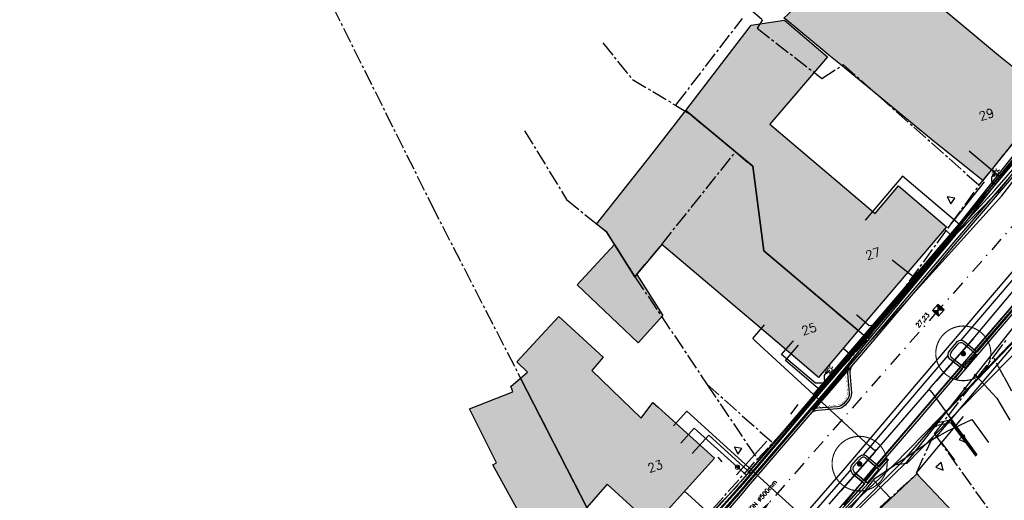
# Model space of a CAD drawing. Header units: metres. Extents: x 202952 to 203755, y 348959 to 349702.
# Tile 81 of 91: x 203399 to 203488, y 349464 to 349507. Entities that reach past the tile are written whole.
import ezdxf
from ezdxf.enums import TextEntityAlignment as Align

# ---------------------------------------------------------------- set-up
doc = ezdxf.new("R2010")
doc.units = ezdxf.units.M
doc.linetypes.add('1-200 CENTER', pattern=[4.28625, 2.8575, -0.47625, 0.47625, -0.47625])
doc.linetypes.add('1-200 DASHDOT', pattern=[2.54, 1.27, -0.635, 0, -0.635])
for name, color, linetype in [('PH-BEST-BEBOUWING', 1, 'Continuous'), ('PH-BEST-BEBOUWING-ARCERING', 254, 'Continuous'), ('PH-BEST-HUISNUMMER', 7, 'Continuous'), ('PH-BEST-INRIT', 8, 'Continuous'), ('PH-BEST-KADASTRALE-GRENS', 240, '1-200 CENTER'), ('PH-BEST-KL-DATA_KPN', 12, '1-200 TELEFONIE-KPN'), ('PH-BEST-KL-DATA_ZIGGO BV', 12, '1-200 ZIGGO'), ('PH-BEST-KL-ET_MIDDENSPANNING_ENEXIS', 12, '1-200 MIDDENSPANNING'), ('PH-BEST-KL-GAS_HOGEDRUK_ENEXIS', 12, '1-200 GASLEIDING HOGE DRUK'), ('PH-BEST-KL-GAS_LAGEDRUK_ENEXIS', 12, '1-200 GASLEIDING LAGE DRUK'), ('PH-BEST-KL-LAAGSPANNING-ENEXIS', 12, '1-200 LAAGSPANNING'), ('PH-BEST-KL-WATER-WML', 12, '1-200 WML'), ('PH-BEST-KL-WATER-WML-buiten gebruik', 11, '1-200 WML'), ('PH-BEST-PUT-HANDHAVEN', 84, 'Continuous'), ('PH-BEST-RIO-HANDHAVEN-GEMENGD', 44, '1-200 DASHDOT'), ('PH-BEST-RIO-TEKST', 8, 'Continuous'), ('PH-BEST-RIO-TEKST-VLOEIVLAK', 8, 'Continuous'), ('PH-INM-BOOM-HANDHAVEN', 96, 'Continuous'), ('PH-INM-KANTVERHARDING', 253, 'Continuous'), ('PH-NIEUW-BAND-18-20', 115, 'Continuous'), ('PH-NIEUW-BEPLANTING- OMRANDING', 115, 'Continuous')]:
    doc.layers.add(name, color=color, linetype=linetype)
doc.layers.add('PH-NIEUW-OPSLUITBAND-10', color=115, linetype='Continuous', lineweight=18)
doc.styles.add('NLCS-ISO', font='txt')
doc.styles.add('ROMANS', font='romans.shx')
doc.linetypes.add('1-200 GASLEIDING HOGE DRUK', pattern='A,1.5,-0.6,["GAS HD",ROMANS,S=0.24,R=0,X=-0.5,Y=-0.12],-1.1', length=3.2)
doc.linetypes.add('1-200 GASLEIDING LAGE DRUK', pattern='A,1.5,-0.6,["GAS LD",ROMANS,S=0.24,R=0,X=-0.5,Y=-0.12],-1', length=3.1)
doc.linetypes.add('1-200 LAAGSPANNING', pattern='A,1.5,-0.6,["LS",ROMANS,S=0.24,R=0,X=-0.45,Y=-0.12],-0.05', length=2.15)
doc.linetypes.add('1-200 MIDDENSPANNING', pattern='A,1.5,-0.6,["MS",ROMANS,S=0.24,R=0,X=-0.5,Y=-0.12],-0.05', length=2.15)
doc.linetypes.add('1-200 TELEFONIE-KPN', pattern='A,1.5,-0.6,["KPN",ROMANS,S=0.24,R=0,X=-0.5,Y=-0.12],-0.3', length=2.4)
doc.linetypes.add('1-200 WML', pattern='A,1.5,-0.6,["WML",ROMANS,S=0.24,R=0,X=-0.5,Y=-0.12],-0.3', length=2.4)
doc.linetypes.add('1-200 ZIGGO', pattern='A,1.5,-0.6,["ZIGGO",ROMANS,S=0.24,R=0,X=-0.5,Y=-0.12],-0.65', length=2.75)

# ---------------------------------------------------------------- blocks, each defined once
blk = doc.blocks.new('SKL-WTB_HULP_OVERIG-SO')
at = {"color": 0, "linetype": 'ByBlock', "lineweight": 18}
for points in [[(-0.1414213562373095, 0.1414213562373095), (0.1414213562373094, -0.1414213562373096)], [(0.1414213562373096, 0.1414213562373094), (-0.1414213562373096, -0.1414213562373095)]]:
    blk.add_lwpolyline(points, dxfattribs=at)
at = {"color": 0, "linetype": 'ByBlock', "lineweight": 18, "style": 'NLCS-ISO', "flags": 1}
for tag, p in [('TYPE', (1.5, 0)), ('OMSCHRIJVING', (1.5, -3)), ('LABEL', (1.5, -1.5))]:
    blk.add_attdef(tag, p, '', height=1, dxfattribs=at)
blk = doc.blocks.new('SKL-WTB_HULP_MOF-SO')
at = {"linetype": 'ByBlock', "lineweight": 18}
h = blk.add_hatch(color=0, dxfattribs=at)
h.dxf.hatch_style = 1
h.paths.add_polyline_path([(-0.5625, 0, 1), (0.5625, 0, 1)])
at = {"color": 0, "linetype": 'ByBlock', "lineweight": 18}
blk.add_circle((0, 0), 0.5625, dxfattribs=at)
at = {"color": 0, "linetype": 'ByBlock', "lineweight": 18, "style": 'NLCS-ISO', "flags": 1}
for tag, p in [('TYPE', (1.5, 0)), ('OMSCHRIJVING', (1.5, -3)), ('LABEL', (1.5, -1.5))]:
    blk.add_attdef(tag, p, '', height=1, dxfattribs=at)
blk = doc.blocks.new('SKL-ET_OV_LICHTMAST-SO')
at = {"color": 0, "linetype": 'ByBlock', "lineweight": 18}
for points in [[(-1.25, 0), (-2, 0)], [(-1.41421356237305, 1.414213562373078), (-0.8838834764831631, 0.8838834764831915)], [(0, 2), (0, 1.25)], [(0.88388347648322, 0.8838834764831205), (1.414213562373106, 1.414213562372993)], [(2, 0), (1.25, 0)], [(-1.414213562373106, -1.414213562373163), (-0.8838834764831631, -0.88388347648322)], [(0, -1.25), (0, -2)], [(0.8838834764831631, -0.8838834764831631), (1.414213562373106, -1.414213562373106)]]:
    blk.add_lwpolyline(points, dxfattribs=at)
blk.add_circle((0, 0), 1, dxfattribs=at)
blk = doc.blocks.new('SKL-WTB_HULP_VERLOOP-SO')
at = {"color": 0, "linetype": 'ByBlock', "lineweight": 18}
for points in [[(0.4400000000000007, 0.7199999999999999), (-0.8800000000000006, -2.084209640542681e-16)], [(0.4400000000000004, -0.7200000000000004), (-0.8800000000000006, 3.096831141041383e-16)], [(0.4400000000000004, -0.7200000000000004), (0.4400000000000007, 0.7199999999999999)]]:
    blk.add_lwpolyline(points, dxfattribs=at)
blk.add_circle((0, 0), 1, dxfattribs=at)
at = {"color": 0, "linetype": 'ByBlock', "lineweight": 18, "style": 'NLCS-ISO', "flags": 1}
for tag, p in [('TYPE', (1.5, 0)), ('OMSCHRIJVING', (1.5, -3)), ('LABEL', (1.5, -1.5))]:
    blk.add_attdef(tag, p, '', height=1, dxfattribs=at)
blk = doc.blocks.new('*U12')
h = blk.add_hatch(color=256)
h.paths.add_polyline_path([(0, 0), (-0.375, 0.375), (-0.375, -0.375)])
h.paths.add_polyline_path([(0.375, 0.375), (0, 0), (0.375, -0.375)])
for p, q in [((-0.375, -0.375), (0.375, 0.375)), ((-0.375, 0.375), (0.375, -0.375))]:
    blk.add_line(p, q)
blk.add_lwpolyline([(-0.375, -0.375), (0.375, -0.375), (0.375, 0.375), (-0.375, 0.375)], close=True)
blk = doc.blocks.new('Materialisatie')
blk.add_solid([(-1.040148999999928, 0.1733580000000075), (-1.040148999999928, -0.1733579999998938), (0, 0)])
at = {"style": 'ROMANS'}
blk.add_attdef('MATERIALISATIE', (-2.630907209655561, 0.6566269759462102), '', height=0.4, dxfattribs=at)
blk = doc.blocks.new('INRITSYMBOOL')
at = {"layer": 'PH-BEST-INRIT'}
blk.add_lwpolyline([(-0.3150000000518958, 0.6299999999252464), (0, 0), (0.3149999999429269, 0.6299999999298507)], close=True, dxfattribs=at)
blk = doc.blocks.new('*U26')
at = {"const_width": 0.1}
blk.add_lwpolyline([(-2.499880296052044, 0.003529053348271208, 0.990402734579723), (2.499814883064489, 0.03042285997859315, 0.990402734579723), (-2.499936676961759, 0.01779357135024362)], format="xyb", dxfattribs=at)
at = {"linetype": 'Continuous', "const_width": 0.25}
blk.add_lwpolyline([(-0.125, 0, 1), (0.125, 0, 1)], format="xyb", close=True, dxfattribs=at)

msp = doc.modelspace()

# ---------------------------------------------------------------- hatches: boundary and pattern name
at = {"layer": 'PH-BEST-BEBOUWING-ARCERING'}
for points in [[(203486.43, 349492.85), (203482.233, 349496.222), (203481.75, 349496.61), (203473.515, 349503.36), (203472.459, 349504.23), (203472.215, 349504.431), (203468.479, 349507.508), (203468.385, 349507.586), (203468.763, 349507.949), (203475.46, 349514.634), (203480.725, 349510.218), (203487.86, 349504.21), (203489.204, 349503.13), (203490.268, 349502.276), (203492.54, 349500.45), (203492.178, 349500), (203489.232, 349496.336), (203488.415, 349495.319)], [(203459.472, 349499.203), (203465.213, 349506.689), (203465.408, 349506.943), (203468.425, 349507.39), (203472.32, 349504.067), (203467.098, 349497.967), (203476.653, 349489.854), (203478.777, 349492.356), (203483.13, 349488.66), (203475.13, 349479.24), (203466.549, 349486.483), (203465.547, 349494.149), (203463.99, 349495.445)], [(203453.008, 349487.034), (203452.27, 349488.195), (203451.385, 349488.899), (203456.419, 349495.26), (203458.527, 349497.981), (203459.448, 349499.171), (203459.472, 349499.203), (203463.99, 349495.445), (203465.547, 349494.149), (203466.549, 349486.483), (203475.13, 349479.24), (203473.193, 349476.959), (203471.53, 349475), (203471.459, 349475.06), (203466.96, 349478.88), (203457.3, 349487.063), (203455.072, 349484.39), (203455.019, 349484.327), (203454.855, 349484.13)], [(203455.019, 349484.327), (203457.383, 349480.61), (203455.144, 349478.138), (203449.617, 349483.405), (203453.008, 349487.034), (203454.855, 349484.13)], [(203444.471, 349474.935), (203445.105, 349475.477), (203444.13, 349476.405), (203447.54, 349480.076), (203447.941, 349480.508), (203451.964, 349476.82), (203450.956, 349475.628), (203455.435, 349471.299), (203456.495, 349472.709), (203456.971, 349472.285), (203457.64, 349471.69), (203462.08, 349467.66), (203459.817, 349465.166), (203458.699, 349463.934), (203456.5, 349461.51), (203452.324, 349465.3), (203450.495, 349463.201)], [(203440.35, 349454.35), (203439.418, 349455.763), (203439.295, 349455.983), (203444.477, 349459.243), (203445.799, 349460.075), (203441.968, 349467.076), (203442.303, 349467.257), (203439.849, 349472.15), (203443.786, 349473.675), (203443.683, 349473.943), (203443.591, 349474.183), (203444.471, 349474.935), (203450.495, 349463.201), (203449.947, 349462.573), (203450.032, 349462.429), (203450.91, 349461.06), (203454.13, 349456), (203453.721, 349455.74), (203453.422, 349455.55), (203448.382, 349452.347), (203443.57, 349449.29)], [(203475.586, 349461.657), (203480.368, 349466.182), (203480.44, 349466.25), (203482.16, 349464.43), (203484.56, 349461.89), (203485.475, 349461.023), (203484.422, 349459.93), (203483.369, 349458.837), (203485.011, 349457.084), (203485.215, 349455.396), (203483.351, 349453.513)]]:
    msp.add_hatch(color=256, dxfattribs=at).paths.add_polyline_path(points)

# ---------------------------------------------------------------- linework, layer by layer
at = {"layer": 'PH-BEST-BEBOUWING'}
for points in [[(203486.43, 349492.85), (203482.233, 349496.222), (203481.75, 349496.61), (203473.515, 349503.36), (203472.459, 349504.23), (203472.215, 349504.431), (203468.479, 349507.508), (203468.385, 349507.586), (203468.763, 349507.949), (203475.46, 349514.634), (203480.725, 349510.218), (203487.86, 349504.21), (203489.204, 349503.13), (203490.268, 349502.276), (203492.54, 349500.45), (203492.178, 349500), (203489.232, 349496.336), (203488.415, 349495.319), (203486.43, 349492.85)], [(203459.472, 349499.203), (203465.213, 349506.689), (203465.408, 349506.943), (203468.425, 349507.39), (203472.32, 349504.067), (203467.098, 349497.967), (203476.653, 349489.854), (203478.777, 349492.356), (203483.13, 349488.66), (203475.13, 349479.24), (203466.549, 349486.483), (203465.547, 349494.149), (203463.99, 349495.445), (203459.472, 349499.203)], [(203453.008, 349487.034), (203452.27, 349488.195), (203451.385, 349488.899), (203456.419, 349495.26), (203458.527, 349497.981), (203459.448, 349499.171), (203459.472, 349499.203), (203463.99, 349495.445), (203465.547, 349494.149), (203466.549, 349486.483), (203475.13, 349479.24), (203473.193, 349476.959), (203471.53, 349475), (203471.459, 349475.06), (203466.96, 349478.88), (203457.3, 349487.063), (203455.072, 349484.39), (203455.019, 349484.327), (203454.855, 349484.13), (203453.008, 349487.034)], [(203455.019, 349484.327), (203457.383, 349480.61), (203455.144, 349478.138), (203449.617, 349483.405), (203453.008, 349487.034), (203454.855, 349484.13), (203455.019, 349484.327)], [(203444.471, 349474.935), (203445.105, 349475.477), (203444.13, 349476.405), (203447.54, 349480.076), (203447.941, 349480.508), (203451.964, 349476.82), (203450.956, 349475.628), (203455.435, 349471.299), (203456.495, 349472.709), (203456.971, 349472.285), (203457.64, 349471.69), (203462.08, 349467.66), (203459.817, 349465.166), (203458.699, 349463.934), (203456.5, 349461.51), (203452.324, 349465.3), (203450.495, 349463.201), (203444.471, 349474.935)], [(203440.35, 349454.35), (203439.418, 349455.763), (203439.295, 349455.983), (203444.477, 349459.243), (203445.799, 349460.075), (203441.968, 349467.076), (203442.303, 349467.257), (203439.849, 349472.15), (203443.786, 349473.675), (203443.683, 349473.943), (203443.591, 349474.183), (203444.471, 349474.935), (203450.495, 349463.201), (203449.947, 349462.573), (203450.032, 349462.429), (203450.91, 349461.06), (203454.13, 349456), (203453.721, 349455.74), (203453.422, 349455.55), (203448.382, 349452.347), (203443.57, 349449.29), (203440.35, 349454.35)], [(203475.586, 349461.657), (203480.368, 349466.182), (203480.44, 349466.25), (203482.16, 349464.43), (203484.56, 349461.89), (203485.475, 349461.023), (203484.422, 349459.93), (203483.369, 349458.837), (203485.011, 349457.084), (203485.215, 349455.396), (203483.351, 349453.513), (203475.586, 349461.657)]]:
    msp.add_lwpolyline(points, close=True, dxfattribs=at)
at = {"layer": 'PH-BEST-KADASTRALE-GRENS', "ltscale": 0.5}
for p, q in [((203475.996, 349478.51), (203486.101, 349492.427)), ((203454.855, 349484.13), (203461.397, 349474.37)), ((203487.384, 349476.836), (203488.595, 349478.41)), ((203482.036, 349469.885), (203487.384, 349476.836)), ((203488.353, 349475.029), (203487.384, 349476.836)), ((203461.397, 349474.37), (203465.968, 349467.577)), ((203461.397, 349474.37), (203467.363, 349469.064)), ((203465.968, 349467.577), (203467.363, 349469.064))]:
    msp.add_line(p, q, dxfattribs=at)
for points in [[(203416.917, 349529.696), (203436.412, 349490.632), (203453.264, 349457.807)], [(203465.285, 349508.428), (203466.423, 349507.436), (203465.943, 349506.664), (203471.83, 349502.104), (203473.766, 349503.366), (203486.101, 349492.427)], [(203458.567, 349499.667), (203458.664, 349499.793), (203464.614, 349507.552)], [(203486.101, 349492.427), (203492.54, 349500.45), (203494.273, 349502.765), (203497.16, 349506.89)], [(203451.935, 349505.335), (203454.635, 349502.027), (203458.567, 349499.667)], [(203458.567, 349499.667), (203459.813, 349498.919), (203463.99, 349495.445)], [(203444.85, 349497.373), (203448.651, 349491.122), (203450.61, 349489.531)], [(203454.855, 349484.13), (203457.3, 349487.063), (203463.99, 349495.445)], [(203463.99, 349495.445), (203465.547, 349494.149), (203466.549, 349486.483), (203475.996, 349478.51)], [(203450.61, 349489.531), (203451.447, 349488.851), (203452.27, 349488.195), (203454.855, 349484.13)], [(203467.363, 349469.064), (203472.088, 349474.13), (203475.996, 349478.51)], [(203488.353, 349475.029), (203494.899, 349462.83), (203499.112, 349455.777), (203498.982, 349455.702), (203502.741, 349449.215), (203505.078, 349445.093)], [(203475.494, 349461.753), (203480.44, 349466.25), (203480.426, 349466.397), (203482.036, 349469.885)], [(203482.036, 349469.885), (203489.38, 349459.59), (203496.939, 349445.913), (203506.935, 349399.232)], [(203453.264, 349457.807), (203460.47, 349461.446), (203465.968, 349467.577)]]:
    msp.add_lwpolyline(points, dxfattribs=at)
at = {"layer": 'PH-BEST-KL-DATA_KPN'}
for points in [[(203506.796, 349515.613), (203500, 349507.508), (203498.745, 349506.012), (203494.317, 349500), (203493.864, 349499.384), (203487.755, 349491.785), (203483.967, 349487.947), (203482.564, 349486.313)], [(203425.522, 349437.955), (203427.305, 349438.438), (203436.737, 349441.821), (203444.962, 349447.094), (203454.933, 349454.733), (203459.314, 349458.954), (203464.926, 349465.287), (203473.228, 349474.972), (203488.144, 349491.471), (203494.731, 349500), (203499.15, 349505.72)], [(203482.564, 349486.313), (203476.273, 349478.98), (203476.207, 349478.903)], [(203476.207, 349478.903), (203472.297, 349474.347), (203464.595, 349465.372), (203459.089, 349459.155), (203454.719, 349455.071), (203444.695, 349447.517), (203436.466, 349442.863), (203430.55, 349439.931), (203425.522, 349437.955)], [(203490.104, 349479.272), (203490.104, 349479.271), (203489.87, 349477.781), (203479.546, 349467.194), (203478.318, 349467.028)], [(203478.318, 349467.028), (203482.483, 349471.311), (203490.104, 349479.271)], [(203421.905, 349427.705), (203421.906, 349427.705), (203424.616, 349428.572), (203427.261, 349429.621), (203429.829, 349430.847), (203443.98, 349437.323), (203453.38, 349443.626), (203460.201, 349448.968), (203461.828, 349450.562), (203467.115, 349456.43), (203478.318, 349467.028)]]:
    msp.add_lwpolyline(points, dxfattribs=at)
at = {"layer": 'PH-BEST-KL-DATA_ZIGGO BV'}
for points in [[(203490.123, 349496.291), (203483.63, 349488.138)], [(203490.389, 349496.078), (203483.63, 349488.138)], [(203483.484, 349487.966), (203465.089, 349466.352)], [(203483.484, 349487.966), (203482.936, 349488.431)], [(203483.63, 349488.138), (203483.484, 349487.966)], [(203494.264, 349483.848), (203482.077, 349469.48)], [(203474.287, 349477.159), (203473.75, 349477.615)], [(203482.077, 349469.48), (203483.253, 349470.14), (203485.425, 349471.162), (203486.955, 349469.086)], [(203482.077, 349469.48), (203476.544, 349465.738), (203472.248, 349460.488), (203469.903, 349457.657)], [(203478.08, 349464.017), (203476.502, 349465.687)], [(203447.799, 349450.403), (203455.18, 349455.931), (203464.183, 349465.201)], [(203459.371, 349464.675), (203461.657, 349462.6)]]:
    msp.add_lwpolyline(points, dxfattribs=at)
at = {"layer": 'PH-BEST-KL-ET_MIDDENSPANNING_ENEXIS'}
for points in [[(203496.531, 349503.595), (203495.864, 349502.779), (203495.481, 349502.62), (203495.063, 349502.696), (203494.34, 349502.661), (203494.483, 349501.977), (203494.623, 349501.617), (203494.599, 349501.231), (203493.592, 349500), (203487.287, 349492.161), (203483.968, 349487.948), (203472.521, 349474.158), (203466.12, 349466.654), (203460.743, 349460.532), (203454.774, 349454.987), (203446.113, 349448.131), (203436.719, 349442.318), (203425.361, 349437.787), (203413.447, 349435.027), (203405.932, 349433.793), (203401.649, 349433.029), (203388.272, 349430.833)], [(203466.12, 349466.654), (203464.835, 349465.073), (203463.509, 349463.525)]]:
    msp.add_lwpolyline(points, dxfattribs=at)
at = {"layer": 'PH-BEST-KL-GAS_HOGEDRUK_ENEXIS'}
msp.add_lwpolyline([(203388.401, 349430.35), (203402.475, 349432.68), (203406.034, 349433.406), (203413.552, 349434.436), (203418.256, 349435.395), (203425.555, 349437.86), (203430.594, 349439.841), (203436.51, 349442.773), (203444.697, 349447.518), (203454.72, 349455.071), (203459.091, 349459.157), (203464.671, 349465.307), (203472.292, 349474.352), (203483.892, 349488.012), (203487.521, 349491.973), (203494.497, 349500)], dxfattribs=at)
at = {"layer": 'PH-BEST-KL-GAS_LAGEDRUK_ENEXIS'}
for points in [[(203462.989, 349450.994), (203465.242, 349453.128), (203467.926, 349455.687), (203469.697, 349457.874), (203479.272, 349467.485), (203482.537, 349471.227), (203492.929, 349482.081), (203494.264, 349483.681), (203496.889, 349489.604), (203500.468, 349493.783), (203505.085, 349499.478), (203509.397, 349503.865), (203515.377, 349509.624), (203519.854, 349514.149), (203524.738, 349518.981), (203529.073, 349522.983), (203543.863, 349533.153), (203550.513, 349536.901), (203556.546, 349541.499), (203559.986, 349543.959), (203568.231, 349549.298)], [(203509.314, 349517.835), (203498.715, 349505.632), (203493.867, 349500), (203487.287, 349492.161), (203483.739, 349488.142), (203472.139, 349474.482), (203464.449, 349465.509), (203458.869, 349459.359), (203454.559, 349455.325), (203444.536, 349447.771), (203436.427, 349442.954), (203430.469, 349440.114), (203425.463, 349438.146), (203418.163, 349435.681), (203413.499, 349434.732), (203405.958, 349433.696), (203404.977, 349433.496)], [(203484.348, 349488.832), (203479.15, 349493.244), (203475.783, 349489.279)], [(203470.265, 349475.284), (203468.167, 349477.066), (203469.205, 349478.285)], [(203472.139, 349474.482), (203471.237, 349474.459), (203470.265, 349475.284)], [(203482.238, 349470.885), (203483.452, 349471.152), (203485.855, 349467.919)], [(203463.267, 349467.662), (203460.247, 349470.402), (203459.039, 349469.07)], [(203464.155, 349466.856), (203463.267, 349467.662)], [(203464.97, 349466.117), (203464.155, 349466.856)]]:
    msp.add_lwpolyline(points, dxfattribs=at)
at = {"layer": 'PH-BEST-KL-LAAGSPANNING-ENEXIS'}
for points in [[(203490.568, 349496.578), (203487.131, 349492.286), (203483.816, 349488.077), (203472.216, 349474.417), (203464.597, 349465.374), (203463.472, 349464.094), (203462.321, 349462.838)], [(203500.468, 349493.783), (203479.478, 349467.267), (203469.765, 349457.802), (203467.485, 349456.094), (203462.896, 349451.464)], [(203487.401, 349492.623), (203487.248, 349492.776), (203487.233, 349493.146), (203487.402, 349493.329)], [(203487.402, 349493.329), (203487.59, 349493.496), (203487.645, 349493.539)], [(203476.76, 349479.768), (203476.126, 349479.678), (203475.002, 349480.634)], [(203471.701, 349473.805), (203468.508, 349476.516), (203469.673, 349477.888)], [(203472.216, 349474.417), (203472.049, 349474.838), (203472.055, 349475.181), (203472.224, 349475.418)], [(203472.224, 349475.418), (203472.278, 349475.462), (203472.542, 349475.659)], [(203485.748, 349475.188), (203487.703, 349473.122), (203488.876, 349471.124)], [(203482.143, 349470.634), (203483.483, 349470.906), (203485.789, 349467.849)], [(203465.37, 349466.292), (203461.568, 349469.745), (203460.09, 349468.117)]]:
    msp.add_lwpolyline(points, dxfattribs=at)
at = {"layer": 'PH-BEST-KL-WATER-WML'}
for points in [[(203487.488, 349493.581), (203485.189, 349495.509)], [(203487.254, 349493.777), (203485.262, 349495.448)], [(203480.165, 349484.078), (203487.956, 349493.205), (203487.488, 349493.581)], [(203479.784, 349484.402), (203478.197, 349485.619)], [(203472.482, 349463.482), (203476.797, 349468.438), (203481.518, 349473.868), (203481.741, 349474.125), (203485.538, 349478.482), (203490.555, 349484.447)], [(203480.165, 349484.078), (203479.784, 349484.402)], [(203471.075, 349473.43), (203480.165, 349484.078)], [(203465.844, 349478.252), (203465.544, 349478.518), (203466.628, 349479.761)], [(203471.075, 349473.43), (203465.844, 349478.252)], [(203485.538, 349478.482), (203482.237, 349474.696)], [(203481.518, 349473.868), (203481.567, 349473.858), (203481.616, 349473.849), (203481.818, 349473.589), (203482.082, 349473.251)], [(203476.153, 349468.759), (203471.075, 349473.43)], [(203482.082, 349473.251), (203485.894, 349467.961)], [(203470.53, 349461.998), (203459.561, 349471.933), (203458.351, 349470.6)], [(203476.584, 349468.193), (203473.546, 349464.704)], [(203476.797, 349468.438), (203476.75, 349468.421), (203476.609, 349468.369), (203476.153, 349468.759)]]:
    msp.add_lwpolyline(points, dxfattribs=at)
at = {"layer": 'PH-BEST-KL-WATER-WML-buiten gebruik'}
msp.add_lwpolyline([(203473.829, 349463.403), (203476.054, 349466.23), (203476.71, 349466.994), (203482.381, 349473.601), (203483.698, 349475.135), (203485.882, 349477.679), (203490.258, 349482.778)], dxfattribs=at)
at = {"layer": 'PH-BEST-RIO-HANDHAVEN-GEMENGD'}
for p, q in [((203516.048, 349519.168), (203482.384, 349481.088)), ((203482.384, 349481.088), (203451.856, 349446.368))]:
    msp.add_line(p, q, dxfattribs=at)
at = {"layer": 'PH-INM-KANTVERHARDING'}
for p, q in [((203483.5791626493, 349477.2999631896), (203484.1995712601, 349478.042624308)), ((203485.7158895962, 349477.1975829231), (203484.5887081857, 349475.9996181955)), ((203484.6834531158, 349475.9254244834), (203483.5627092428, 349476.8030666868)), ((203474.6760603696, 349466.8927333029), (203475.316330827, 349467.6192090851)), ((203475.785094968, 349467.6886395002), (203476.8495108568, 349466.798352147)), ((203475.8062728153, 349465.5316939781), (203474.7548361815, 349466.3929437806))]:
    msp.add_line(p, q, dxfattribs=at)
for points in [[(203427.0008, 349431.9554, 0.02900644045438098), (203435.7305, 349435.6955), (203437.4282, 349436.5044, 0.04747916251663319), (203454.4939, 349447.0662), (203456.0475, 349448.2685, 0.03910721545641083), (203467.1257, 349458.9356), (203473.9602, 349466.7983), (203480.915, 349474.9747), (203488.7176, 349484.1102), (203491.6851, 349487.5734), (203496.7994, 349493.5344), (203501.8506, 349499.4492), (203508.0303, 349506.6839, -0.03913810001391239), (203524.4943, 349523.2297, -0.01349858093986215), (203529.8018, 349527.5198, -0.01368118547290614), (203535.4093, 349531.5692), (203540.6936, 349535.115), (203545.5899, 349538.3515), (203552.8183, 349543.165), (203559.1269, 349547.3525)], [(203504.8621, 349523.8811), (203507.6507, 349520.7839, -0.3416668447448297), (203507.3119, 349514.3015), (203504.9026, 349511.5748), (203500.7396, 349506.7874), (203493.6892, 349498.5099), (203484.1095, 349487.3169), (203475.4173, 349477.073), (203464.9564, 349464.9208, -0.05144785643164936), (203451.8079, 349452.0242, -0.02533956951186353), (203442.1695, 349445.5266, -0.02534230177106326), (203431.9222, 349440.0369, -0.02937028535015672), (203420.8832, 349435.7588, -0.01924192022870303), (203413.4095355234, 349433.6701082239), (203411.6414430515, 349433.3030508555), (203407.2721819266, 349432.4361867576), (203398.846712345, 349431.1059643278), (203391.9356527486, 349430.0305718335), (203383.9926356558, 349428.7850375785), (203377.0777706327, 349427.7497674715), (203368.1653585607, 349426.2988743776)], [(203504.7134678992, 349523.7472773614), (203507.4934923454, 349520.6596019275, -0.3409089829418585), (203507.1611560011, 349514.432945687), (203504.7521391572, 349511.706566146), (203500.5873440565, 349506.9170847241), (203493.5370982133, 349498.6397657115), (203483.9572762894, 349487.4466232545), (203475.2652610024, 349477.2029409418), (203464.8036183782, 349465.0498782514, -0.05144472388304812), (203451.6855205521, 349452.1824142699, -0.02533321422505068), (203442.066246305, 349445.6978853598, -0.02533952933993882), (203431.8379537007, 349440.2182950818, -0.02936712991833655), (203420.8219980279, 349435.9492056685, -0.01933059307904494), (203413.3284352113, 349433.8563849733)], [(203484.0421999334, 349478.166199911, -0.4388458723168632), (203484.7684, 349478.2401), (203485.6863, 349477.4815), (203489.5113, 349481.9314), (203493.2107, 349486.2356), (203492.3062, 349487.0543)], [(203475.1599001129, 349467.7442001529, -0.4244039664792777), (203475.9112, 349467.8439), (203476.8269, 349467.078), (203480.5414, 349471.3744), (203484.396, 349475.8965), (203483.4274000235, 349476.6549999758, -0.4081414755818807), (203483.4317, 349477.4354), (203484.0422, 349478.1662)], [(203484.1995713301, 349478.0426244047, -0.4466551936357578), (203484.6379454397, 349478.0884516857), (203485.7931315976, 349477.1337461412), (203484.6677647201, 349475.9377098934)], [(203474.6157999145, 349466.2483000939, -0.3062462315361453), (203474.5063, 349467.0026), (203475.1599, 349467.7442)], [(203467.3524850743, 349458.4383342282, 0.0005656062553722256), (203467.5013332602, 349458.6055899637), (203474.3393224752, 349466.4723041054), (203474.4470361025, 349466.5989374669)], [(203466.9745998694, 349458.2350998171, -0.4372232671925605), (203467.6818, 349458.3252), (203468.5628, 349457.5106), (203472.4874, 349462.0424), (203475.5197, 349465.5079), (203474.6158, 349466.2483)]]:
    msp.add_lwpolyline(points, format="xyb", dxfattribs=at)
at = {"layer": 'PH-INM-KANTVERHARDING', "flags": 128}
for points in [[(203486.5408, 349492.7326), (203483.2186, 349488.5366)], [(203469.6416, 349472.5259), (203468.967, 349471.6637)], [(203480.5822, 349466.1261), (203480.3976, 349466.3527), (203484.6699, 349471.4584)], [(203464.0856, 349466.1697), (203466.8318, 349469.2238)], [(203483.8981, 349467.4815), (203482.7363, 349469.0271)], [(203462.37, 349467.7635), (203462.7482, 349467.3384)]]:
    msp.add_lwpolyline(points, dxfattribs=at)
at = {"layer": 'PH-INM-KANTVERHARDING'}
for points in [[(203484.4675414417, 349478.3642376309), (203489.0977999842, 349483.7854724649), (203492.0645750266, 349487.2478255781), (203492.1291655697, 349487.3231094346)], [(203485.7100988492, 349477.2023686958), (203489.6629692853, 349481.801029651), (203493.489434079, 349486.2530677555)], [(203475.6028001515, 349467.9577097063), (203481.2955293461, 349474.6503580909), (203483.2753063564, 349476.9683358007)], [(203476.8495108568, 349466.798352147), (203480.693153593, 349471.2441259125), (203484.6834531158, 349475.9254244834)], [(203476.7228246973, 349466.9043136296), (203475.6878492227, 349465.6286967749)], [(203476.7995392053, 349466.8401489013), (203475.7652103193, 349465.5653289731)], [(203468.5787256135, 349457.2234821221), (203472.6382521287, 349461.9110839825), (203475.8062728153, 349465.5316939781)]]:
    msp.add_lwpolyline(points, dxfattribs=at)
for centre, radius, start, end in [((203483.8279421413, 349477.0430048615), 0.3576574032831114, 134.0734884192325, 222.133502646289), ((203475.5837011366, 349467.4312019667), 0.3268540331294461, 51.96386594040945, 144.8861867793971), ((203475.1190621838, 349466.7064553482), 0.48057266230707, 157.1937199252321, 220.7205887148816)]:
    msp.add_arc(centre, radius, start, end, dxfattribs=at)
at = {"layer": 'PH-NIEUW-BAND-18-20', "ltscale": 0.2}
for p, q in [((203485.9175447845, 349477.2903873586), (203490.158952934, 349482.2563453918)), ((203485.9418216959, 349477.0108609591), (203490.3102520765, 349482.1267022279)), ((203484.6379454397, 349478.0884516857), (203485.9418216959, 349477.0108609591)), ((203484.7684000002, 349478.2400999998), (203485.9175447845, 349477.2903873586))]:
    msp.add_line(p, q, dxfattribs=at)
for points in [[(203475.1007412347, 349477.0118219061), (203474.4483432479, 349476.2539453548, 0.1989123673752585), (203474.1611374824, 349475.3815662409), (203474.2965944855, 349473.5704725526, -0.1989123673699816), (203474.1051239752, 349472.9888864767), (203473.7789249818, 349472.6099482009, -0.1989123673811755), (203473.2322914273, 349472.3340948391), (203471.4211977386, 349472.198637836, 0.1989123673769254), (203470.6012474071, 349471.7848577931), (203469.9488610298, 349471.0269947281)], [(203475.2523165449, 349476.8813423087), (203474.5999185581, 349476.1234657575, 0.1989123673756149), (203474.3605804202, 349475.3964831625), (203474.4960374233, 349473.5853894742, -0.1989123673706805), (203474.2566992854, 349472.8584068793), (203473.930500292, 349472.4794686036, -0.1989123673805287), (203473.247208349, 349472.1346519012), (203471.4361146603, 349471.9991948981, 0.1989123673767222), (203470.7528227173, 349471.6543781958), (203470.1004363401, 349470.8965151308)]]:
    msp.add_lwpolyline(points, format="xyb", dxfattribs=at)
for points in [[(203483.9454922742, 349474.9814537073), (203484.5943602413, 349475.7411662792), (203483.4274000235, 349476.6549999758)], [(203484.1021302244, 349474.8568992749), (203484.8819755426, 349475.7699637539), (203483.5627092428, 349476.8030666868)], [(203483.9454922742, 349474.9814537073), (203484.1021302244, 349474.8568992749)], [(203475.785094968, 349467.6886395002), (203477.0790229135, 349466.6063861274), (203477.8564985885, 349467.5204242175)], [(203475.9112, 349467.8439), (203477.0551924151, 349466.8870540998), (203477.7041554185, 349467.6500064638)], [(203477.7041554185, 349467.6500064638), (203477.8564985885, 349467.5204242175)], [(203474.7548361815, 349466.3929437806), (203476.0176332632, 349465.3585650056)], [(203474.6158, 349466.2483), (203475.7275169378, 349465.3376735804)], [(203468.566856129, 349457.5069902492), (203475.7275169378, 349465.3376735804)], [(203468.5812946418, 349457.2264087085), (203476.0176332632, 349465.3585650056)]]:
    msp.add_lwpolyline(points, dxfattribs=at)
at = {"layer": 'PH-NIEUW-BEPLANTING- OMRANDING'}
msp.add_lwpolyline([(203471.533134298, 349472.4075685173, 0, 0.04, -0.52056705), (203471.7940934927, 349472.7107191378, 0, 0.04, -0.52056705), (203472.0550526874, 349473.0138697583, 0, 0.04, -0.52056705), (203472.3160118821, 349473.3170203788, 0, 0.04, -0.52056705), (203472.5769710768, 349473.6201709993, 0, 0.04, -0.52056705), (203472.8379302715, 349473.9233216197, 0, 0.04, -0.52056705), (203473.0988894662, 349474.2264722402, 0, 0.04, -0.52056705), (203473.3598486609, 349474.5296228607, 0, 0.04, -0.52056705), (203473.6208078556, 349474.8327734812, 0, 0.04, -0.52056705), (203473.8817670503, 349475.1359241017, 0, 0.04, -0.52056705), (203473.9907938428, 349474.9775844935, 0, 0.04, -0.52056705), (203474.0206276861, 349474.5786986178, 0, 0.04, -0.52056705), (203474.0504615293, 349474.1798127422, 0, 0.04, -0.52056705), (203474.0802953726, 349473.7809268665, 0, 0.04, -0.52056705), (203474.0849643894, 349473.3825942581, 0, 0.04, -0.52056705), (203473.8865079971, 349473.0414863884, 0, 0.04, -0.52056705), (203473.6255439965, 349472.7383399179, 0, 0.04, -0.52056705), (203473.285222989, 349472.5425267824, 0, 0.04, -0.52056705), (203472.88677641, 349472.5088113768, 0, 0.04, -0.52056705), (203472.4878905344, 349472.4789775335, 0, 0.04, -0.52056705), (203472.0890046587, 349472.4491436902, 0, 0.04, -0.52056705)], format="xyseb", close=True, dxfattribs=at)
at = {"layer": 'PH-NIEUW-OPSLUITBAND-10', "ltscale": 0.2}
for points in [[(203484.8031721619, 349475.8316738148), (203485.8647292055, 349477.0745741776)], [(203474.4483432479, 349476.2539453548), (203470.6012602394, 349471.7848726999)], [(203484.8819755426, 349475.7699637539), (203485.9418216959, 349477.0108609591)], [(203474.2112518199, 349475.8252407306), (203470.9899141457, 349472.0830828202)], [(203475.9402596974, 349465.421943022), (203477.0023143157, 349466.6705459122)], [(203476.0176332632, 349465.3585650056), (203477.0790229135, 349466.6063861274)]]:
    msp.add_lwpolyline(points, dxfattribs=at)

# ---------------------------------------------------------------- block references
at = {"layer": 'PH-BEST-INRIT'}
for p, rotation in [((203483.1935732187, 349491.3757422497), 233.434262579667), ((203484.9216055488, 349469.0943577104), 41.01991214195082), ((203463.8786595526, 349468.6657211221), 233.434262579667), ((203482.8136477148, 349466.5919488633), 41.01991214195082)]:
    msp.add_blockref('INRITSYMBOOL', p, dxfattribs=dict(at, rotation=rotation))
at = {"layer": 'PH-BEST-KL-DATA_KPN', "xscale": 0.2, "yscale": 0.2, "zscale": 0.2}
for p in [(203482.564, 349486.313), (203476.207, 349478.903), (203478.318, 349467.028)]:
    msp.add_blockref('SKL-WTB_HULP_OVERIG-SO', p, dxfattribs=at)
at = {"layer": 'PH-BEST-KL-GAS_LAGEDRUK_ENEXIS', "xscale": 0.2, "yscale": 0.2, "zscale": 0.2}
for name, p in [('SKL-WTB_HULP_OVERIG-SO', (203475.783, 349489.279)), ('SKL-WTB_HULP_OVERIG-SO', (203484.348, 349488.832)), ('SKL-WTB_HULP_OVERIG-SO', (203469.205, 349478.285)), ('SKL-WTB_HULP_OVERIG-SO', (203470.265, 349475.284)), ('SKL-WTB_HULP_OVERIG-SO', (203472.139, 349474.482)), ('SKL-WTB_HULP_OVERIG-SO', (203482.238, 349470.885)), ('SKL-WTB_HULP_OVERIG-SO', (203459.039, 349469.07)), ('SKL-WTB_HULP_OVERIG-SO', (203463.267, 349467.662)), ('SKL-WTB_HULP_VERLOOP-SO', (203464.155, 349466.856)), ('SKL-WTB_HULP_OVERIG-SO', (203464.97, 349466.117))]:
    msp.add_blockref(name, p, dxfattribs=at)
at = {"layer": 'PH-BEST-KL-LAAGSPANNING-ENEXIS', "xscale": 0.2, "yscale": 0.2, "zscale": 0.2}
for name, p in [('SKL-ET_OV_LICHTMAST-SO', (203487.645, 349493.539)), ('SKL-WTB_HULP_MOF-SO', (203487.402, 349493.329)), ('SKL-WTB_HULP_MOF-SO', (203487.401, 349492.623)), ('SKL-WTB_HULP_OVERIG-SO', (203475.002, 349480.634)), ('SKL-WTB_HULP_MOF-SO', (203476.76, 349479.768)), ('SKL-WTB_HULP_MOF-SO', (203475.595, 349478.396)), ('SKL-WTB_HULP_OVERIG-SO', (203469.673, 349477.888)), ('SKL-WTB_HULP_MOF-SO', (203472.224, 349475.418)), ('SKL-ET_OV_LICHTMAST-SO', (203472.542, 349475.659)), ('SKL-WTB_HULP_MOF-SO', (203485.748, 349475.188)), ('SKL-WTB_HULP_MOF-SO', (203472.216, 349474.417)), ('SKL-WTB_HULP_MOF-SO', (203471.701, 349473.805)), ('SKL-WTB_HULP_MOF-SO', (203484.808, 349474)), ('SKL-WTB_HULP_MOF-SO', (203482.143, 349470.634)), ('SKL-WTB_HULP_OVERIG-SO', (203460.09, 349468.117)), ('SKL-WTB_HULP_MOF-SO', (203465.37, 349466.292))]:
    msp.add_blockref(name, p, dxfattribs=at)
at = {"layer": 'PH-BEST-KL-WATER-WML', "xscale": 0.2, "yscale": 0.2, "zscale": 0.2}
for p in [(203487.488, 349493.581), (203479.784, 349484.402), (203465.844, 349478.252), (203482.082, 349473.251), (203476.153, 349468.759)]:
    msp.add_blockref('SKL-WTB_HULP_OVERIG-SO', p, dxfattribs=at)
at = {"layer": 'PH-BEST-PUT-HANDHAVEN', "rotation": 48.67603995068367}
msp.add_blockref('*U12', (203482.384, 349481.088), dxfattribs=at)
at = {"layer": 'PH-BEST-RIO-TEKST', "rotation": 48.67603995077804}
msp.add_blockref('Materialisatie', (203467.1200000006, 349463.7280000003), dxfattribs=at).add_auto_attribs({'MATERIALISATIE': 'BETON %%c500mm '})
at = {"layer": 'PH-INM-BOOM-HANDHAVEN'}
for p in [(203484.655, 349477.155), (203475.245, 349467.149)]:
    msp.add_blockref('*U26', p, dxfattribs=at)

# ---------------------------------------------------------------- texts
at = {"layer": 'PH-BEST-HUISNUMMER', "style": 'ROMANS'}
for s, p in [('29', (203486.756, 349498.8420000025)), ('27', (203476.459, 349486.2110000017)), ('25', (203470.658, 349479.3820000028)), ('23', (203456.698, 349466.9370000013))]:
    msp.add_text(s, height=0.8, rotation=17.90000000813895, dxfattribs=at).set_placement(p, align=Align.MIDDLE_CENTER)
at = {"layer": 'PH-BEST-RIO-TEKST-VLOEIVLAK', "style": 'ROMANS'}
msp.add_text('27,23', height=0.4, rotation=48.67603995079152, dxfattribs=at).set_placement((203480.958879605, 349480.1940737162), align=Align.MIDDLE_CENTER)

doc.saveas('drawing.dxf')
